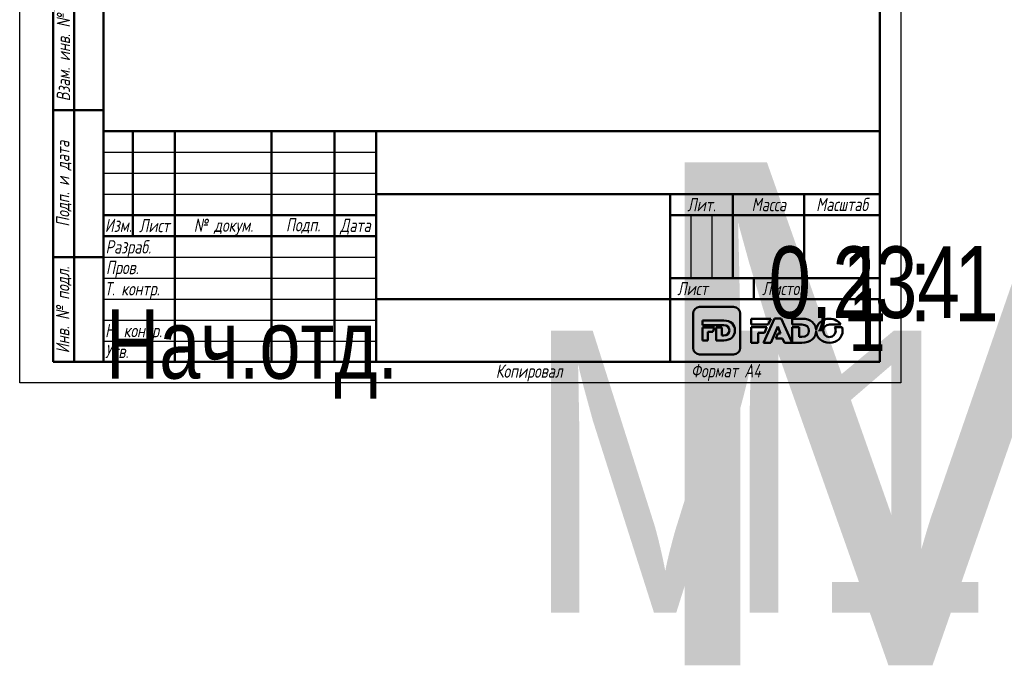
# Model space of a CAD drawing. Header units: millimetres. Extents: x 0 to 797, y -69 to 297.
# Tile 1 of 6: x 0 to 235, y -69 to 87. Entities that reach past the tile are written whole.
import ezdxf
from ezdxf.enums import TextEntityAlignment as Align

# ---------------------------------------------------------------- set-up
doc = ezdxf.new("R2018")
doc.units = ezdxf.units.MM
for name, color, linetype, lineweight in [('Заголовок (ГОСТ)', 7, 'Continuous', 50), ('Кромка (ГОСТ)', 7, 'Continuous', 50), ('Обозначение (ГОСТ)', 7, 'Continuous', 25), ('Эскизная геометрия (ГОСТ)', 7, 'Continuous', 50)]:
    doc.layers.add(name, color=color, linetype=linetype, lineweight=lineweight)
doc.styles.get("Standard").update_dxf_attribs({"font": 'GOST Common Italic.ttf'})
doc.styles.add('Альтернативный текст (ГОСТ)', font='txt', dxfattribs={"width": 0.8})

# ---------------------------------------------------------------- blocks, each defined once
blk = doc.blocks.new('ГОСТ - Доп. графы 1')
at = {"layer": 'Эскизная геометрия (ГОСТ)'}
for p, q in [((-12, 0), (-12, 145)), ((-12, 145), (0, 145)), ((-7, 145), (-7, 0)), ((-12, 110), (-7, 110)), ((-7, 110), (0, 110)), ((-12, 85), (-7, 85)), ((-7, 85), (0, 85)), ((-12, 60), (-7, 60)), ((-7, 60), (0, 60)), ((-12, 25), (-7, 25)), ((-7, 25), (0, 25)), ((0, 0), (-12, 0))]:
    blk.add_line(p, q, dxfattribs=at)
at = {"layer": 'Обозначение (ГОСТ)', "char_height": 3.17, "attachment_point": 5, "rotation": 90, "style": 'Альтернативный текст (ГОСТ)'}
for s, insert, width in [('\\fGOST Common|b0|i1;\\H3.1700;Подп. и дата', (-9.37, 127.41), 34.7679), ('\\fGOST Common|b0|i1;\\H3.1700;Инв. № дубл.', (-8.95, 97.55), 24.8438), ('\\fGOST Common|b0|i1;\\H3.1700;Взам. инв. №', (-9.58, 72.53), 24.8669), ('\\fGOST Common|b0|i1;\\H3.1700;Подп. и дата', (-9.5, 42.47), 35.1486), ('\\fGOST Common|b0|i1;\\H3.1700;Инв. № подл.', (-9.5, 12.41), 24.9618)]:
    blk.add_mtext(s, dxfattribs=dict(at, insert=insert, width=width))
at = {"layer": 'Обозначение (ГОСТ)', "lineweight": 30, "width": 0.8, "flags": 17}
for tag, p in [('Подп._и_дата_2', (-3.53, 127.51)), ('Инв._номер_дубликата', (-3.41, 97.47)), ('Взамен_инв._номера', (-3.46, 72.53)), ('Подп._и_дата_1', (-3.42, 42.35)), ('ИНВЕНТАРНЫЙ_НОМЕР', (-3.33, 12.68))]:
    blk.add_attdef(tag, text='', height=3.17, rotation=90, dxfattribs=at).set_placement(p, align=Align.MIDDLE_CENTER)
blk = doc.blocks.new('Основные надписи ГОСТ - Форма 1')
at = {"layer": 'Заголовок (ГОСТ)'}
for p, q in [((0, 55), (185, 55)), ((0, 0), (0, 55)), ((0, 0), (0, 55)), ((7, 55), (7, 30)), ((17, 55), (17, 0)), ((40, 55), (40, 0)), ((55, 55), (55, 0)), ((65, 55), (65, 0)), ((185, 0), (185, 55)), ((65, 40), (185, 40)), ((135, 40), (135, 0)), ((150, 40), (150, 20)), ((167, 40), (167, 20)), ((0, 35), (65, 35)), ((135, 35), (185, 35)), ((0, 30), (65, 30)), ((135, 20), (185, 20)), ((155, 20), (155, 15)), ((65, 15), (185, 15)), ((185, 0), (0, 0))]:
    blk.add_line(p, q, dxfattribs=at)
at = {"layer": 'Заголовок (ГОСТ)', "linetype": 'Continuous', "lineweight": 25}
for p, q in [((0, 50), (65, 50)), ((0, 45), (65, 45)), ((0, 40), (65, 40)), ((140, 35), (140, 20)), ((145, 35), (145, 20)), ((0, 25), (65, 25)), ((0, 20), (65, 20)), ((0, 15), (65, 15)), ((0, 10), (65, 10)), ((0, 5), (65, 5))]:
    blk.add_line(p, q, dxfattribs=at)
at = {"layer": 'Заголовок (ГОСТ)', "char_height": 3.17, "style": 'Альтернативный текст (ГОСТ)'}
for s, insert, width, attachment_point in [('\\fGOST Common|b0|i1;\\H3.1700;Лит.', (142.52, 37.49), 14.9766, 5), ('\\fGOST Common|b0|i1;\\H3.1700;Масса', (158.55, 37.51), 16.9878, 5), ('\\fGOST Common|b0|i1;\\H3.1700;Масштаб', (176.02, 37.53), 17.8316, 5), ('\\fGOST Common|b0|i1;\\H3.1700;Изм.', (3.5, 32.56), 6.9635, 5), ('\\fGOST Common|b0|i1;\\H3.1700;Лист', (12.1, 32.5), 10.0029, 5), ('\\A0;\\fGOST Common|b0|i1;\\H3.1700;№ докум.', (28.58, 32.16), 22.9069, 5), ('\\fGOST Common|b0|i1;\\H3.1700;Подп.', (47.56, 32.45), 14.879, 5), ('\\fGOST Common|b0|i1;\\H3.1700;Дата', (60.02, 32.24), 9.9614, 5), ('\\fGOST Common|b0|i1;\\H3.1700;Разраб.', (0.47, 27), 16.9971, 4), ('\\fGOST Common|b0|i1;\\H3.1700;Пров.', (0.56, 22.08), 17.0192, 4), ('\\A0;\\fGOST Common|b0|i1;\\H3.1700;Т. контр.', (0.23, 17.01), 16.9554, 4), ('\\fGOST Common|b0|i1;\\H3.1700;Лист', (140.37, 17.5), 10.5071, 5), ('\\fGOST Common|b0|i1;\\H3.1700;Листов', (162.21, 17.5), 14.3668, 5), ('\\A1;', (150.6, 17.54), 8.8313, 5), ('\\fGOST Common|b0|i1;\\H3.1700;Н. контр.', (0.36, 7.05), 16.9999, 4), ('\\fGOST Common|b0|i1;\\H3.1700;Утв.', (0.34, 2.52), 17.0083, 4), ('\\fGOST Common|b0|i1;\\H3.1700;Копировал', (93.48, -0.59), 19.7871, 1)]:
    blk.add_mtext(s, dxfattribs=dict(at, insert=insert, width=width, attachment_point=attachment_point))
at = {"layer": 'Заголовок (ГОСТ)', "lineweight": 30, "flags": 104}
for tag, height, width, p in [('Изм1', 2.89, 0.7, (3.51, 52.52)), ('Лист1', 2.89, 0.7, (12.03, 52.52)), ('Докум1', 2.89, 0.7, (28.54, 52.48)), ('Изм2', 2.89, 0.7, (3.5, 47.52)), ('Лист2', 2.89, 0.7, (12.01, 47.5)), ('Докум2', 2.89, 0.7, (28.53, 47.5)), ('Изм3', 2.89, 0.7, (3.5, 42.5)), ('Лист3', 2.89, 0.7, (12.01, 42.51)), ('Докум3', 2.89, 0.7, (28.51, 42.48)), ('Изм4', 2.89, 0.7, (3.51, 37.5)), ('Лист4', 2.89, 0.7, (12, 37.53)), ('Докум4', 2.89, 0.7, (28.51, 37.52)), ('НАИМЕНОВАНИЕ', 5, 0.8, (100.03, 29.98)), ('Литера', 3.5, 0.8, (137.52, 27.25)), ('Литера2', 3.5, 0.8, (142.51, 27.22)), ('Литера3', 3.5, 0.8, (147.52, 27.21)), ('Масса', 3.5, 0.8, (158.47, 27.53)), ('Масштаб', 3.5, 0.8, (176, 27.6)), ('Тип_документа', 3.17, 0.8, (100.08, 17.56)), ('Листов', 3.17, 0.8, (177.46, 17.58)), ('Материал_Класс', 3.5, 0.9, (100, 7.5))]:
    blk.add_attdef(tag, text='', height=height, dxfattribs=dict(at, width=width)).set_placement(p, align=Align.MIDDLE_CENTER)
for tag, height, width, p in [('Подп1', 2.89, 0.7, (40.01, 52.51)), ('Дата1', 2, 0.7, (55.01, 52.51)), ('Подп2', 2.89, 0.7, (40.01, 47.5)), ('Дата2', 2, 0.7, (55.01, 47.49)), ('Подп3', 2.89, 0.7, (40.01, 42.51)), ('Дата3', 2, 0.7, (55.02, 42.52)), ('Подп4', 2.89, 0.7, (40.01, 37.51)), ('Дата4', 2, 0.7, (55.02, 37.51)), ('АВТОР', 3.17, 0.8, (17.41, 27.49)), ('Разработал_Подп.', 2.89, 0.7, (40.05, 27.51)), ('ДАТА_СОЗДАНИЯ', 2, 0.7, (55.01, 27.51)), ('ПРОВЕРИЛ', 3.17, 0.8, (17.41, 22.53)), ('Проверил_Подп.', 2.89, 0.7, (40.05, 22.52)), ('ДАТА_ПРОВЕРКИ', 2, 0.7, (55.02, 22.51)), ('ТЕХНОЛОГ', 3.17, 0.8, (17.33, 17.54)), ('Технолог_Подп.', 2.89, 0.7, (40.05, 17.51)), ('Технолог_Дата', 2, 0.7, (55.01, 17.5)), ('Должность_руководителя', 3.17, 0.8, (0.52, 12.51)), ('НАЧ._ОТДЕЛА', 3.17, 0.8, (17.46, 12.45)), ('Руководитель_Подп.', 2.89, 0.7, (40.01, 12.5)), ('Руководитель_Дата', 2, 0.7, (55.01, 12.51)), ('НОРМОКОНТРОЛЬ', 3.17, 0.8, (17.37, 7.48)), ('Нормоконтроль_Подп.', 2.89, 0.7, (40.05, 7.52)), ('ДАТА_НОРМОКОНТРОЛЯ', 2, 0.7, (55.02, 7.51)), ('УТВЕРДИЛ', 3.17, 0.8, (17.4, 2.51)), ('Утвердил_Подп.', 2.89, 0.7, (40.05, 2.51)), ('ДАТА_УТВЕРЖДЕНИЯ', 2, 0.7, (55.01, 2.5))]:
    blk.add_attdef(tag, text='', height=height, dxfattribs=dict(at, width=width)).set_placement(p, align=Align.MIDDLE_LEFT)
for tag, height, p in [('ОБОЗНАЧЕНИЕ', 5, (125.33, 47.56)), ('ОРГАНИЗАЦИЯ', 3.5, (160.02, 7.6))]:
    blk.add_attdef(tag, text='', height=height, dxfattribs=at).set_placement(p, align=Align.MIDDLE_CENTER)
at = {"layer": 'Заголовок (ГОСТ)', "lineweight": 30, "width": 0.9, "flags": 104}
for tag, p in [('Материал_Наим.', (133.71, 9.75)), ('Материал_ГОСТ', (134.04, 4.06))]:
    blk.add_attdef(tag, text='', height=3.5, dxfattribs=at).set_placement(p, align=Align.MIDDLE_RIGHT)
blk = doc.blocks.new('Рамки ГОСТ_ граница 297x210')
at = {"layer": 'Кромка (ГОСТ)', "lineweight": 25}
for p, q in [((0, 0), (0, 297)), ((0, 297), (210, 297)), ((210, 297), (210, 0)), ((210, 0), (0, 0))]:
    blk.add_line(p, q, dxfattribs=at)
at = {"layer": 'Кромка (ГОСТ)'}
for p, q in [((205, 292), (20, 292)), ((20, 292), (20, 5)), ((205, 5), (205, 292)), ((20, 5), (205, 5))]:
    blk.add_line(p, q, dxfattribs=at)
at = {"layer": 'Кромка (ГОСТ)', "insert": (160, 4.5), "char_height": 3.17, "attachment_point": 1, "style": 'Альтернативный текст (ГОСТ)'}
blk.add_mtext('\\A1;\\fGOST Common|b0|i1;\\H3.1700;Формат A4', dxfattribs=at)

msp = doc.modelspace()

# ---------------------------------------------------------------- linework, layer by layer
at = {"layer": 'Эскизная геометрия (ГОСТ)', "linetype": 'Continuous'}
for p, q in [((160.505, 16.535), (160.505, 8.364)), ((170.162, 18.108), (162.063, 18.108)), ((171.722, 8.364), (171.722, 16.535)), ((162.71, 14.89), (162.71, 13.741)), ((167.836, 14.89), (162.71, 14.89)), ((162.71, 13.741), (167.856, 13.741)), ((162.71, 13.204), (162.71, 10.161)), ((165.622, 13.204), (162.71, 13.204)), ((164.009, 10.161), (164.009, 12.176)), ((164.009, 12.176), (165.186, 12.176)), ((165.186, 12.176), (165.622, 13.204)), ((166.027, 13.204), (166.027, 10.161)), ((167.326, 13.204), (166.027, 13.204)), ((167.326, 11.323), (167.326, 13.204)), ((162.71, 10.161), (164.009, 10.161)), ((166.027, 10.161), (167.809, 10.161)), ((167.856, 11.323), (167.326, 11.323)), ((162.063, 6.793), (170.162, 6.793))]:
    msp.add_line(p, q, dxfattribs=at)
at = {"layer": 'Эскизная геометрия (ГОСТ)'}
for p, q in [((174.341, 15.304), (174.341, 13.909)), ((178.997, 15.304), (174.341, 15.304)), ((179.882, 15.346), (177.299, 9.565)), ((178.375, 13.909), (178.997, 15.304)), ((181.502, 15.346), (179.882, 15.346)), ((184.085, 9.565), (181.502, 15.346)), ((184.085, 15.303), (184.085, 13.909)), ((186.426, 15.303), (184.085, 15.303)), ((174.341, 13.909), (178.375, 13.909)), ((174.341, 13.29), (174.341, 9.564)), ((178.098, 13.29), (174.341, 13.29)), ((176.022, 9.564), (176.022, 11.979)), ((176.022, 11.979), (177.512, 11.979)), ((177.512, 11.979), (178.098, 13.29)), ((179.066, 9.565), (180.68, 13.459)), ((180.699, 11.827), (180.191, 10.589)), ((180.68, 13.459), (181.355, 11.827)), ((181.355, 11.827), (180.699, 11.827)), ((184.085, 13.909), (186.452, 13.909)), ((184.085, 13.29), (184.085, 9.566)), ((185.766, 13.29), (184.085, 13.29)), ((185.766, 10.975), (185.766, 13.29)), ((189.851, 12.543), (189.847, 12.543)), ((189.847, 12.35), (189.849, 12.35)), ((192.989, 13.922), (195.708, 13.922)), ((196.008, 13.285), (194.227, 13.285)), ((174.341, 9.564), (176.022, 9.564)), ((177.299, 9.565), (179.066, 9.565)), ((180.191, 10.589), (181.841, 10.589)), ((181.841, 10.589), (182.282, 9.565)), ((182.282, 9.565), (184.085, 9.565)), ((184.085, 9.566), (186.391, 9.566)), ((186.452, 10.975), (185.766, 10.975))]:
    msp.add_line(p, q, dxfattribs=at)
at = {"layer": 'Эскизная геометрия (ГОСТ)', "linetype": 'Continuous'}
for points in [[(162.063, 18.108), (161.204, 18.108), (160.505, 17.403), (160.505, 16.535)], [(171.722, 16.535), (171.722, 17.403), (171.023, 18.108), (170.162, 18.108)], [(170.481, 12.539), (170.481, 13.917), (169.51, 14.89), (167.836, 14.89)], [(167.809, 10.161), (169.496, 10.161), (170.481, 11.175), (170.481, 12.539)], [(167.856, 13.741), (168.633, 13.741), (169.149, 13.289), (169.149, 12.532)], [(169.149, 12.532), (169.149, 11.757), (168.633, 11.323), (167.856, 11.323)], [(160.505, 8.364), (160.505, 7.496), (161.204, 6.793), (162.063, 6.793)], [(170.162, 6.793), (171.023, 6.793), (171.722, 7.496), (171.722, 8.364)]]:
    msp.add_open_spline(points, degree=3, dxfattribs=at)
at = {"layer": 'Эскизная геометрия (ГОСТ)'}
for points in [[(189.847, 12.543), (189.801, 14.167), (188.552, 15.303), (186.426, 15.303)], [(193.003, 15.304), (191.244, 15.304), (189.914, 14.079), (189.851, 12.543)], [(195.708, 13.922), (195.174, 14.754), (194.19, 15.304), (193.003, 15.304)], [(186.391, 9.566), (188.53, 9.566), (189.796, 10.745), (189.847, 12.35)], [(186.452, 13.909), (187.456, 13.909), (188.124, 13.361), (188.124, 12.443)], [(188.124, 12.443), (188.124, 11.5), (187.456, 10.975), (186.452, 10.975)], [(189.849, 12.35), (189.892, 10.784), (191.214, 9.554), (192.989, 9.554)], [(191.511, 12.429), (191.511, 13.243), (192.103, 13.922), (192.989, 13.922)], [(193.003, 10.937), (192.12, 10.937), (191.511, 11.631), (191.511, 12.429)], [(192.989, 9.554), (194.791, 9.554), (196.144, 10.842), (196.144, 12.429)], [(194.49, 12.429), (194.49, 11.616), (193.898, 10.937), (193.003, 10.937)], [(194.227, 13.285), (194.396, 13.04), (194.49, 12.742), (194.49, 12.429)], [(196.144, 12.429), (196.144, 12.728), (196.097, 13.015), (196.008, 13.285)]]:
    msp.add_open_spline(points, degree=3, dxfattribs=at)

# ---------------------------------------------------------------- block references
for name, p in [('Рамки ГОСТ_ граница 297x210', (0, 0)), ('ГОСТ - Доп. графы 1', (20, 5))]:
    msp.add_blockref(name, p)
ref = msp.add_blockref('Основные надписи ГОСТ - Форма 1', (20, 5))
lines = msp.add_mtext('\\W0.8000;Нач.отд.', dxfattribs={"layer": 'Заголовок (ГОСТ)', "insert": (20.522, 17.514), "char_height": 16.47596, "attachment_point": 1})
ref.add_attrib('Должность_руководителя', '', (20.522, 17.514), dxfattribs={"flags": 104}).embed_mtext(lines)
lines = msp.add_mtext('\\W0.8000;', dxfattribs={"layer": 'Заголовок (ГОСТ)', "insert": (37.411, 32.488), "char_height": 22.5926, "attachment_point": 1})
ref.add_attrib('АВТОР', '', (37.411, 32.488), dxfattribs={"flags": 104}).embed_mtext(lines)
lines = msp.add_mtext('\\W0.8000;', dxfattribs={"layer": 'Заголовок (ГОСТ)', "insert": (37.408, 27.526), "char_height": 22.5517, "attachment_point": 1})
ref.add_attrib('ПРОВЕРИЛ', '', (37.408, 27.526), dxfattribs={"flags": 104}).embed_mtext(lines)
lines = msp.add_mtext('\\W0.8000;', dxfattribs={"layer": 'Заголовок (ГОСТ)', "insert": (37.334, 22.543), "char_height": 22.671, "attachment_point": 1})
ref.add_attrib('ТЕХНОЛОГ', '', (37.334, 22.543), dxfattribs={"flags": 104}).embed_mtext(lines)
lines = msp.add_mtext('\\W0.8000;', dxfattribs={"layer": 'Заголовок (ГОСТ)', "insert": (37.462, 17.446), "char_height": 22.555, "attachment_point": 1})
ref.add_attrib('НАЧ._ОТДЕЛА', '', (37.462, 17.446), dxfattribs={"flags": 104}).embed_mtext(lines)
lines = msp.add_mtext('\\W0.8000;', dxfattribs={"layer": 'Заголовок (ГОСТ)', "insert": (37.375, 12.481), "char_height": 22.669, "attachment_point": 1})
ref.add_attrib('НОРМОКОНТРОЛЬ', '', (37.375, 12.481), dxfattribs={"flags": 104}).embed_mtext(lines)
lines = msp.add_mtext('\\W0.8000;', dxfattribs={"layer": 'Заголовок (ГОСТ)', "insert": (37.401, 7.507), "char_height": 22.613, "attachment_point": 1})
ref.add_attrib('УТВЕРДИЛ', '', (37.401, 7.507), dxfattribs={"flags": 104}).embed_mtext(lines)
lines = msp.add_mtext('M16 ', dxfattribs={"layer": 'Заголовок (ГОСТ)', "insert": (145.326, 52.559), "char_height": 119.843, "attachment_point": 1})
ref.add_attrib('ОБОЗНАЧЕНИЕ', '', (145.326, 52.559), dxfattribs={"flags": 104}).embed_mtext(lines)
lines = msp.add_mtext('\\W0.8000;', dxfattribs={"layer": 'Заголовок (ГОСТ)', "insert": (120.031, 34.975), "char_height": 69.6093, "attachment_point": 1})
ref.add_attrib('НАИМЕНОВАНИЕ', '', (120.031, 34.975), dxfattribs={"flags": 104}).embed_mtext(lines)
lines = msp.add_mtext('\\W0.8000;', dxfattribs={"layer": 'Заголовок (ГОСТ)', "insert": (120.078, 22.558), "char_height": 69.7033, "attachment_point": 1})
ref.add_attrib('Тип_документа', '', (120.078, 22.558), dxfattribs={"flags": 104}).embed_mtext(lines)
lines = msp.add_mtext('\\W0.9000;M16 17.03.202020', dxfattribs={"layer": 'Заголовок (ГОСТ)', "insert": (120, 12.5), "char_height": 67.25762, "attachment_point": 1})
ref.add_attrib('Материал_Класс', '', (120, 12.5), dxfattribs={"flags": 104}).embed_mtext(lines)
lines = msp.add_mtext('\\W0.9000;', dxfattribs={"layer": 'Заголовок (ГОСТ)', "insert": (153.707, 14.751), "char_height": 66.9754, "attachment_point": 1})
ref.add_attrib('Материал_Наим.', '', (153.707, 14.751), dxfattribs={"flags": 104}).embed_mtext(lines)
lines = msp.add_mtext('\\W0.9000;', dxfattribs={"layer": 'Заголовок (ГОСТ)', "insert": (154.04, 9.057), "char_height": 66.7532, "attachment_point": 1})
ref.add_attrib('Материал_ГОСТ', '', (154.04, 9.057), dxfattribs={"flags": 104}).embed_mtext(lines)
lines = msp.add_mtext('\\W0.8000;', dxfattribs={"layer": 'Заголовок (ГОСТ)', "insert": (157.52, 32.251), "char_height": 5.0288, "attachment_point": 1})
ref.add_attrib('Литера', '', (157.52, 32.251), dxfattribs={"flags": 104}).embed_mtext(lines)
lines = msp.add_mtext('\\W0.8000;', dxfattribs={"layer": 'Заголовок (ГОСТ)', "insert": (162.512, 32.221), "char_height": 5.0288, "attachment_point": 1})
ref.add_attrib('Литера2', '', (162.512, 32.221), dxfattribs={"flags": 104}).embed_mtext(lines)
lines = msp.add_mtext('\\W0.8000;', dxfattribs={"layer": 'Заголовок (ГОСТ)', "insert": (167.518, 32.211), "char_height": 5.017, "attachment_point": 1})
ref.add_attrib('Литера3', '', (167.518, 32.211), dxfattribs={"flags": 104}).embed_mtext(lines)
lines = msp.add_mtext('\\W0.8000;0,234', dxfattribs={"layer": 'Заголовок (ГОСТ)', "insert": (178.469, 32.533), "char_height": 17.04355, "attachment_point": 1})
ref.add_attrib('Масса', '', (178.469, 32.533), dxfattribs={"flags": 104}).embed_mtext(lines)
lines = msp.add_mtext('\\W0.8000;1 : 1', dxfattribs={"layer": 'Заголовок (ГОСТ)', "insert": (195.997, 32.603), "char_height": 17.94756, "attachment_point": 1})
ref.add_attrib('Масштаб', '', (195.997, 32.603), dxfattribs={"flags": 104}).embed_mtext(lines)
lines = msp.add_mtext('\\W0.8000;1', dxfattribs={"layer": 'Заголовок (ГОСТ)', "insert": (197.459, 22.579), "char_height": 14.9653, "attachment_point": 1})
ref.add_attrib('Листов', '', (197.459, 22.579), dxfattribs={"flags": 104}).embed_mtext(lines)
lines = msp.add_mtext('\\W0.7000;', dxfattribs={"layer": 'Заголовок (ГОСТ)', "insert": (75.012, 57.513), "char_height": 9.9845, "attachment_point": 1})
ref.add_attrib('Дата1', '', (75.012, 57.513), dxfattribs={"flags": 104}).embed_mtext(lines)
lines = msp.add_mtext('\\W0.7000;', dxfattribs={"layer": 'Заголовок (ГОСТ)', "insert": (75.012, 52.491), "char_height": 9.9845, "attachment_point": 1})
ref.add_attrib('Дата2', '', (75.012, 52.491), dxfattribs={"flags": 104}).embed_mtext(lines)
lines = msp.add_mtext('\\W0.7000;', dxfattribs={"layer": 'Заголовок (ГОСТ)', "insert": (75.023, 47.521), "char_height": 9.9712, "attachment_point": 1})
ref.add_attrib('Дата3', '', (75.023, 47.521), dxfattribs={"flags": 104}).embed_mtext(lines)
lines = msp.add_mtext('\\W0.7000;', dxfattribs={"layer": 'Заголовок (ГОСТ)', "insert": (75.023, 42.509), "char_height": 9.9886, "attachment_point": 1})
ref.add_attrib('Дата4', '', (75.023, 42.509), dxfattribs={"flags": 104}).embed_mtext(lines)
lines = msp.add_mtext('\\W0.7000;', dxfattribs={"layer": 'Заголовок (ГОСТ)', "insert": (75.009, 32.511), "char_height": 9.9804, "attachment_point": 1})
ref.add_attrib('ДАТА_СОЗДАНИЯ', '', (75.009, 32.511), dxfattribs={"flags": 104}).embed_mtext(lines)
lines = msp.add_mtext('\\W0.7000;', dxfattribs={"layer": 'Заголовок (ГОСТ)', "insert": (75.022, 27.51), "char_height": 9.9577, "attachment_point": 1})
ref.add_attrib('ДАТА_ПРОВЕРКИ', '', (75.022, 27.51), dxfattribs={"flags": 104}).embed_mtext(lines)
lines = msp.add_mtext('\\W0.7000;', dxfattribs={"layer": 'Заголовок (ГОСТ)', "insert": (75.015, 22.503), "char_height": 9.9863, "attachment_point": 1})
ref.add_attrib('Технолог_Дата', '', (75.015, 22.503), dxfattribs={"flags": 104}).embed_mtext(lines)
lines = msp.add_mtext('\\W0.7000;', dxfattribs={"layer": 'Заголовок (ГОСТ)', "insert": (75.01, 17.509), "char_height": 9.9902, "attachment_point": 1})
ref.add_attrib('Руководитель_Дата', '', (75.01, 17.509), dxfattribs={"flags": 104}).embed_mtext(lines)
lines = msp.add_mtext('\\W0.7000;', dxfattribs={"layer": 'Заголовок (ГОСТ)', "insert": (75.024, 12.511), "char_height": 9.9825, "attachment_point": 1})
ref.add_attrib('ДАТА_НОРМОКОНТРОЛЯ', '', (75.024, 12.511), dxfattribs={"flags": 104}).embed_mtext(lines)
lines = msp.add_mtext('\\W0.7000;', dxfattribs={"layer": 'Заголовок (ГОСТ)', "insert": (75.009, 7.498), "char_height": 9.9968, "attachment_point": 1})
ref.add_attrib('ДАТА_УТВЕРЖДЕНИЯ', '', (75.009, 7.498), dxfattribs={"flags": 104}).embed_mtext(lines)
lines = msp.add_mtext('\\W0.7000;', dxfattribs={"layer": 'Заголовок (ГОСТ)', "insert": (60.014, 57.512), "char_height": 14.92, "attachment_point": 1})
ref.add_attrib('Подп1', '', (60.014, 57.512), dxfattribs={"flags": 104}).embed_mtext(lines)
lines = msp.add_mtext('\\W0.7000;', dxfattribs={"layer": 'Заголовок (ГОСТ)', "insert": (60.014, 52.503), "char_height": 14.9856, "attachment_point": 1})
ref.add_attrib('Подп2', '', (60.014, 52.503), dxfattribs={"flags": 104}).embed_mtext(lines)
lines = msp.add_mtext('\\W0.7000;', dxfattribs={"layer": 'Заголовок (ГОСТ)', "insert": (60.014, 47.515), "char_height": 14.9856, "attachment_point": 1})
ref.add_attrib('Подп3', '', (60.014, 47.515), dxfattribs={"flags": 104}).embed_mtext(lines)
lines = msp.add_mtext('\\W0.7000;', dxfattribs={"layer": 'Заголовок (ГОСТ)', "insert": (60.014, 42.506), "char_height": 14.9659, "attachment_point": 1})
ref.add_attrib('Подп4', '', (60.014, 42.506), dxfattribs={"flags": 104}).embed_mtext(lines)
lines = msp.add_mtext('\\W0.7000;', dxfattribs={"layer": 'Заголовок (ГОСТ)', "insert": (60.045, 32.514), "char_height": 14.9596, "attachment_point": 1})
ref.add_attrib('Разработал_Подп.', '', (60.045, 32.514), dxfattribs={"flags": 104}).embed_mtext(lines)
lines = msp.add_mtext('\\W0.7000;', dxfattribs={"layer": 'Заголовок (ГОСТ)', "insert": (60.045, 27.525), "char_height": 14.9397, "attachment_point": 1})
ref.add_attrib('Проверил_Подп.', '', (60.045, 27.525), dxfattribs={"flags": 104}).embed_mtext(lines)
lines = msp.add_mtext('\\W0.7000;', dxfattribs={"layer": 'Заголовок (ГОСТ)', "insert": (60.045, 22.515), "char_height": 14.9397, "attachment_point": 1})
ref.add_attrib('Технолог_Подп.', '', (60.045, 22.515), dxfattribs={"flags": 104}).embed_mtext(lines)
lines = msp.add_mtext('\\W0.7000;', dxfattribs={"layer": 'Заголовок (ГОСТ)', "insert": (60.005, 17.505), "char_height": 14.9795, "attachment_point": 1})
ref.add_attrib('Руководитель_Подп.', '', (60.005, 17.505), dxfattribs={"flags": 104}).embed_mtext(lines)
lines = msp.add_mtext('\\W0.7000;', dxfattribs={"layer": 'Заголовок (ГОСТ)', "insert": (60.045, 12.515), "char_height": 14.9397, "attachment_point": 1})
ref.add_attrib('Нормоконтроль_Подп.', '', (60.045, 12.515), dxfattribs={"flags": 104}).embed_mtext(lines)
lines = msp.add_mtext('\\W0.7000;', dxfattribs={"layer": 'Заголовок (ГОСТ)', "insert": (60.045, 7.505), "char_height": 14.9596, "attachment_point": 1})
ref.add_attrib('Утвердил_Подп.', '', (60.045, 7.505), dxfattribs={"flags": 104}).embed_mtext(lines)
lines = msp.add_mtext('\\W0.7000;', dxfattribs={"layer": 'Заголовок (ГОСТ)', "insert": (48.542, 57.483), "char_height": 22.947, "attachment_point": 1})
ref.add_attrib('Докум1', '', (48.542, 57.483), dxfattribs={"flags": 104}).embed_mtext(lines)
lines = msp.add_mtext('\\W0.7000;', dxfattribs={"layer": 'Заголовок (ГОСТ)', "insert": (48.526, 52.497), "char_height": 22.9782, "attachment_point": 1})
ref.add_attrib('Докум2', '', (48.526, 52.497), dxfattribs={"flags": 104}).embed_mtext(lines)
lines = msp.add_mtext('\\W0.7000;', dxfattribs={"layer": 'Заголовок (ГОСТ)', "insert": (48.51, 47.479), "char_height": 22.947, "attachment_point": 1})
ref.add_attrib('Докум3', '', (48.51, 47.479), dxfattribs={"flags": 104}).embed_mtext(lines)
lines = msp.add_mtext('\\W0.7000;', dxfattribs={"layer": 'Заголовок (ГОСТ)', "insert": (48.515, 42.52), "char_height": 22.9741, "attachment_point": 1})
ref.add_attrib('Докум4', '', (48.515, 42.52), dxfattribs={"flags": 104}).embed_mtext(lines)
lines = msp.add_mtext('\\W0.7000;', dxfattribs={"layer": 'Заголовок (ГОСТ)', "insert": (32.031, 57.516), "char_height": 9.9931, "attachment_point": 1})
ref.add_attrib('Лист1', '', (32.031, 57.516), dxfattribs={"flags": 104}).embed_mtext(lines)
lines = msp.add_mtext('\\W0.7000;', dxfattribs={"layer": 'Заголовок (ГОСТ)', "insert": (32.012, 52.504), "char_height": 9.9781, "attachment_point": 1})
ref.add_attrib('Лист2', '', (32.012, 52.504), dxfattribs={"flags": 104}).embed_mtext(lines)
lines = msp.add_mtext('\\W0.7000;', dxfattribs={"layer": 'Заголовок (ГОСТ)', "insert": (32.012, 47.508), "char_height": 9.9781, "attachment_point": 1})
ref.add_attrib('Лист3', '', (32.012, 47.508), dxfattribs={"flags": 104}).embed_mtext(lines)
lines = msp.add_mtext('\\W0.7000;', dxfattribs={"layer": 'Заголовок (ГОСТ)', "insert": (32.004, 42.526), "char_height": 9.9936, "attachment_point": 1})
ref.add_attrib('Лист4', '', (32.004, 42.526), dxfattribs={"flags": 104}).embed_mtext(lines)
lines = msp.add_mtext('\\W0.7000;', dxfattribs={"layer": 'Заголовок (ГОСТ)', "insert": (23.513, 57.516), "char_height": 7.004, "attachment_point": 1})
ref.add_attrib('Изм1', '', (23.513, 57.516), dxfattribs={"flags": 104}).embed_mtext(lines)
lines = msp.add_mtext('\\W0.7000;', dxfattribs={"layer": 'Заголовок (ГОСТ)', "insert": (23.504, 52.521), "char_height": 6.9877, "attachment_point": 1})
ref.add_attrib('Изм2', '', (23.504, 52.521), dxfattribs={"flags": 104}).embed_mtext(lines)
lines = msp.add_mtext('\\W0.7000;', dxfattribs={"layer": 'Заголовок (ГОСТ)', "insert": (23.504, 47.5), "char_height": 7.0203, "attachment_point": 1})
ref.add_attrib('Изм3', '', (23.504, 47.5), dxfattribs={"flags": 104}).embed_mtext(lines)
lines = msp.add_mtext('\\W0.7000;', dxfattribs={"layer": 'Заголовок (ГОСТ)', "insert": (23.513, 42.504), "char_height": 7.004, "attachment_point": 1})
ref.add_attrib('Изм4', '', (23.513, 42.504), dxfattribs={"flags": 104}).embed_mtext(lines)

doc.saveas('drawing.dxf')
